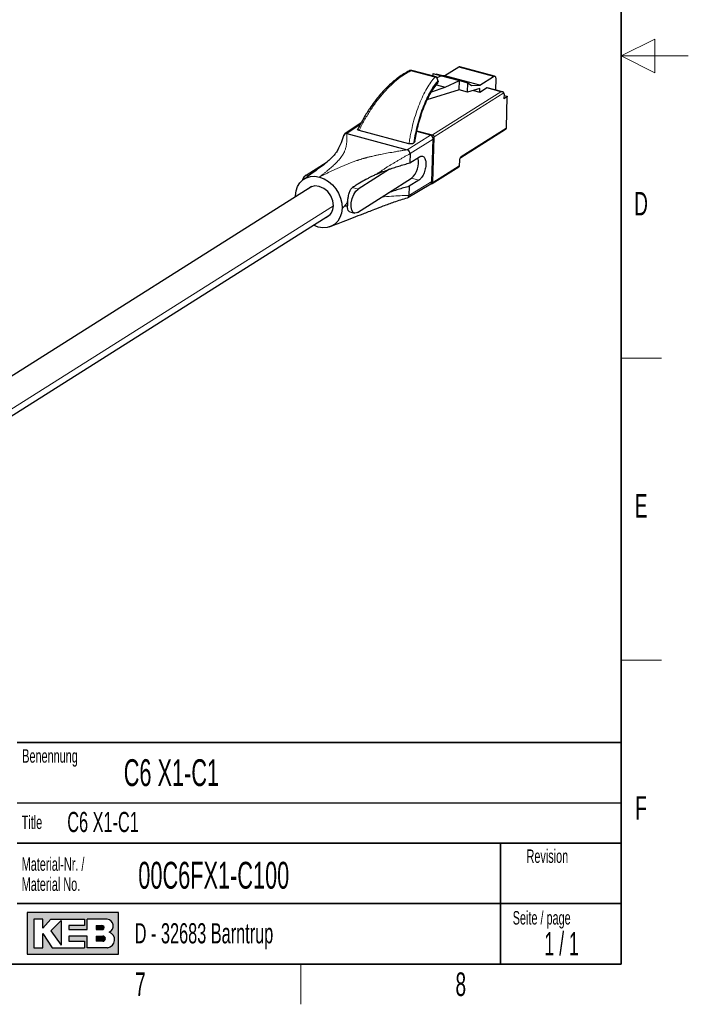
# Model space of a CAD drawing. Header units: millimetres. Extents: x 5 to 418, y 2 to 292.
# Tile 9 of 11: x 318 to 418, y 6 to 153. Entities that reach past the tile are written whole.
import ezdxf

# ---------------------------------------------------------------- set-up
doc = ezdxf.new("R2010")
doc.units = ezdxf.units.MM
doc.layers.add('SLD-0', color=7, linetype='Continuous')
doc.styles.add('SLDTEXTSTYLE0', font='TXT', dxfattribs={"width": 0.605})
doc.styles.add('SLDTEXTSTYLE1', font='TXT', dxfattribs={"width": 0.563})

msp = doc.modelspace()

# ---------------------------------------------------------------- hatches: boundary and pattern name
at = {"linetype": 'Continuous'}
h = msp.add_hatch(color=7, dxfattribs=at)
h.paths.add_polyline_path([(319.519086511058, 13.45626988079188), (333.083981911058, 13.45626988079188), (333.083981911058, 19.65736492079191), (319.519086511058, 19.65736492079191)], flags=0)
edge = h.paths.add_edge_path(flags=0)
edge.add_arc((331.3188604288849, 15.61738520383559), 1.20464082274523, -81.72003226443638, 70.1709600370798, ccw=False)
edge.add_line((331.4923410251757, 14.42530131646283), (331.480008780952, 14.42519098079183))
edge.add_line((331.480008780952, 14.42519098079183), (328.4331606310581, 14.42519098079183))
edge.add_line((328.4331606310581, 14.42519098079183), (328.4331606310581, 16.16924896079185))
edge.add_line((328.4331606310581, 16.16924896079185), (325.7201815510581, 16.16924896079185))
edge.add_line((325.7201815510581, 16.16924896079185), (325.7201815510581, 15.39411208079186))
edge.add_line((325.7201815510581, 15.39411208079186), (328.0455921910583, 15.39411208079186))
edge.add_line((328.0455921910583, 15.39411208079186), (328.0455921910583, 14.42519098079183))
edge.add_line((328.0455921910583, 14.42519098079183), (323.2009866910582, 14.42519098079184))
edge.add_line((323.2009866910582, 14.42519098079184), (321.8444971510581, 16.55681740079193))
edge.add_line((321.8444971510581, 16.55681740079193), (321.8444971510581, 14.42519098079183))
edge.add_line((321.8444971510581, 14.42519098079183), (320.4880076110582, 14.42519098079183))
edge.add_line((320.4880076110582, 14.42519098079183), (320.4880076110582, 18.68844382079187))
edge.add_line((320.4880076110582, 18.68844382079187), (321.8444971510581, 18.68844382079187))
edge.add_line((321.8444971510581, 18.68844382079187), (321.8444971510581, 17.33195428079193))
edge.add_line((321.8444971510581, 17.33195428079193), (323.0072024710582, 18.68844382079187))
edge.add_line((323.0072024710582, 18.68844382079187), (328.0455921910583, 18.68844382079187))
edge.add_line((328.0455921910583, 18.68844382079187), (328.0455921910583, 17.71952272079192))
edge.add_line((328.0455921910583, 17.71952272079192), (325.7201815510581, 17.71952272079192))
edge.add_line((325.7201815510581, 17.71952272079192), (325.7201815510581, 17.13817006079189))
edge.add_line((325.7201815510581, 17.13817006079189), (328.4331606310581, 17.13817006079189))
edge.add_line((328.4331606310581, 17.13817006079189), (328.4331606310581, 18.68844382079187))
edge.add_line((328.4331606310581, 18.68844382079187), (331.4242487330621, 18.68844382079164))
edge.add_line((331.4242487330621, 18.68844382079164), (331.4256482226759, 18.68844382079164))
edge.add_line((331.4256482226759, 18.68844382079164), (331.4259454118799, 18.68845828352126))
edge.add_arc((331.2860949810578, 17.67430640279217), 1.023749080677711, -64.45894120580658, 82.14849338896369, ccw=False)
msp.add_hatch(color=7, dxfattribs=at).paths.add_polyline_path([(324.5574762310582, 14.81275942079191), (324.557476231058, 18.49465960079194), (323.0072024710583, 16.94438584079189)], flags=0)
h = msp.add_hatch(color=7, dxfattribs=at)
edge = h.paths.add_edge_path(flags=0)
edge.add_line((329.7896501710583, 17.13817006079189), (330.6013652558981, 17.13817006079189))
edge.add_arc((330.6568434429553, 17.42884639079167), 0.2959232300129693, 259.1945394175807, 460.8054605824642)
edge.add_line((330.6013652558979, 17.71952272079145), (329.7896501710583, 17.71952272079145))
edge.add_line((329.7896501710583, 17.71952272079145), (329.7896501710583, 17.13817006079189))
h = msp.add_hatch(color=7, dxfattribs=at)
edge = h.paths.add_edge_path(flags=0)
edge.add_line((329.7896501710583, 15.39411208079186), (330.7588584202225, 15.39411208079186))
edge.add_arc((330.7588584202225, 15.78168052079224), 0.3875684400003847, 270.0000000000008, 450.0000000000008)
edge.add_line((330.7588584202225, 16.16924896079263), (330.7386620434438, 16.16924896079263))
edge.add_line((330.7386620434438, 16.16924896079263), (329.7896501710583, 16.16924896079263))
edge.add_line((329.7896501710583, 16.16924896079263), (329.7896501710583, 15.39411208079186))

# ---------------------------------------------------------------- linework, layer by layer
at = {"color": 7, "linetype": 'Continuous', "lineweight": 25}
for p, q in [((383.795087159, 145.6017870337), (381.7477035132, 144.3086355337)), ((389.1467512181, 144.2364388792), (383.9425041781, 145.6332290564)), ((376.4396812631, 145.0512233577), (376.4203768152, 145.0430335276)), ((380.4146377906, 144.1300361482), (376.8028743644, 145.0994128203)), ((379.9594293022, 144.6408918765), (379.9480381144, 144.2552688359)), ((379.9594293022, 144.6408918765), (381.2171223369, 144.3033342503)), ((381.4169797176, 144.2935659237), (380.4382989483, 144.5562382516)), ((380.5248562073, 144.532106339), (380.4771100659, 144.5019493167)), ((381.2171223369, 144.3033342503), (380.5485606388, 143.9972702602)), ((381.2171223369, 144.3033342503), (383.9059833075, 143.5816593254)), ((381.7477035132, 144.3086355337), (381.2772412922, 144.2871986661)), ((386.9519505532, 142.9118453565), (381.7477035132, 144.3086355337)), ((386.9519505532, 142.9118453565), (388.9993341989, 144.2049968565)), ((389.3123696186, 143.8317170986), (389.2638006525, 142.1875240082)), ((379.7370024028, 141.8922702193), (381.7981866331, 142.6167212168)), ((380.4896209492, 142.9679327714), (381.7981866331, 142.6167212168)), ((381.7981866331, 142.6167212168), (383.9059833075, 143.5816593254)), ((383.8646659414, 142.1829528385), (383.9059833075, 143.5816593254)), ((383.9059833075, 143.5816593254), (385.1636763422, 143.2441016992)), ((385.122358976, 141.8453952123), (385.1636763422, 143.2441016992)), ((386.936481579, 142.388178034), (385.122358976, 141.8453952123)), ((385.1636763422, 143.2441016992), (385.7003541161, 142.8548156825)), ((385.7003541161, 142.8548156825), (386.9519505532, 142.9118453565)), ((386.9210126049, 141.8645107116), (387.9154480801, 142.4926078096)), ((386.9210126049, 141.8645107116), (386.936481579, 142.388178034)), ((390.3364264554, 141.8996373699), (388.0333816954, 142.5177614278)), ((383.8646659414, 142.1829528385), (379.0205768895, 140.7336084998)), ((385.122358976, 141.8453952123), (383.8646659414, 142.1829528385)), ((386.0065559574, 142.1099456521), (386.9210126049, 141.8645107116)), ((390.5511563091, 141.5537885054), (390.5305310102, 140.8555654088)), ((390.9890774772, 141.1451887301), (390.5305310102, 140.8555654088)), ((390.5461100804, 141.3829597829), (390.904323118, 141.2868174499)), ((390.8886211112, 136.5410678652), (391.0261231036, 141.1958885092)), ((369.2550656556, 137.2679893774), (366.8233772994, 135.6631016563)), ((367.1126582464, 135.704211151), (376.1369154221, 133.2821461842)), ((376.3738046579, 134.1708067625), (368.9569286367, 136.16141931)), ((379.56712838, 135.4561253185), (377.5520401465, 135.9969634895)), ((384.1008739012, 132.1212840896), (390.7703711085, 136.3338166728)), ((379.7929996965, 128.5381775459), (379.980436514, 134.8834293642)), ((376.5502264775, 132.7094463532), (376.5096175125, 131.3343612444)), ((376.5096175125, 131.3343612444), (377.950456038, 132.2260961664)), ((361.0739105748, 129.5039546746), (364.1840186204, 131.4683353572)), ((379.8372560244, 128.2406601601), (383.8009448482, 130.7441724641)), ((383.9191948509, 130.9514236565), (383.9411951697, 131.6961949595)), ((373.458320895, 130.3783771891), (368.7935435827, 127.432049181)), ((361.9107671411, 127.8025880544), (302.1811206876, 90.0766434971)), ((373.3551944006, 126.8872617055), (376.7478625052, 129.0301106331)), ((376.1971279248, 126.1545434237), (379.6349554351, 128.2310287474)), ((376.4064910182, 127.8432457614), (376.3658712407, 126.4681545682)), ((377.8473591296, 128.7349989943), (376.4064910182, 127.8432457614)), ((379.6112101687, 128.2166863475), (379.6357748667, 128.2100933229)), ((359.487008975, 126.2717139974), (359.4769849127, 126.4310401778)), ((368.6904171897, 123.9409337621), (373.3551944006, 126.8872617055)), ((304.8701338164, 85.8612300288), (364.5808311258, 123.5752060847)), ((367.5481674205, 124.0344833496), (368.2481661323, 123.846607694)), ((362.8364787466, 121.7759904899), (362.1456173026, 122.0370965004))]:
    msp.add_line(p, q, dxfattribs=at)
at = {"color": 7, "linetype": 'Continuous', "lineweight": 18}
for p, q in [((388.9993341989, 144.2049968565), (383.795087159, 145.6017870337)), ((376.6621400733, 145.0549453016), (380.2447448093, 144.0933948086)), ((390.0838843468, 141.9106119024), (387.9154480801, 142.4926078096)), ((379.9092447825, 135.4841903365), (390.0838843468, 141.9106119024)), ((390.5226381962, 141.7641747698), (380.1192133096, 135.1932497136)), ((390.8515754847, 136.4903680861), (390.9890774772, 141.1451887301)), ((367.1126582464, 135.704211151), (369.1324161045, 137.0372292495)), ((384.1820782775, 132.2778355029), (390.8515754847, 136.4903680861)), ((379.56712838, 135.4561253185), (376.1369154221, 133.2821461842)), ((377.5744400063, 136.1108386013), (379.9092447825, 135.4841903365)), ((380.1192133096, 135.1932497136), (379.9184604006, 128.3972115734)), ((376.5502264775, 132.7094463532), (379.980436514, 134.8834293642)), ((379.9184604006, 128.3972115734), (383.8821492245, 130.9007238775)), ((383.8821492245, 130.9007238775), (383.9041495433, 131.6454951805)), ((361.0739105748, 129.5039546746), (361.4344179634, 129.4071965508)), ((367.9690582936, 127.6533361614), (368.7935435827, 127.432049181)), ((379.7929996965, 128.5381775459), (376.3658712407, 126.4681545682)), ((377.8473591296, 128.7349989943), (376.7478625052, 129.0301106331)), ((365.11564611, 124.9490426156), (304.7530708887, 86.8233328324))]:
    msp.add_line(p, q, dxfattribs=at)
at = {"color": 7, "linetype": 'Continuous', "lineweight": 25, "flags": 128}
for points in [[(388.9993341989, 144.2049968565), (389.0634272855, 144.2345072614), (389.1243967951, 144.2405233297), (389.1798997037, 144.2228138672), (389.2278030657, 144.1820594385), (389.2662659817, 144.1198262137), (389.2938103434, 144.0385057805), (389.3093776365, 143.9412232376), (389.3123696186, 143.8317170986)], [(390.904323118, 141.2868174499), (390.9440891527, 141.2738602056), (390.9772508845, 141.2581947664), (391.0025339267, 141.2404231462), (391.0189666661, 141.2212282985), (391.0259176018, 141.2013478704), (391.0231196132, 141.1815458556), (391.0106802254, 141.1625832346), (390.9890774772, 141.1451887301)], [(361.0739105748, 129.5039546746), (360.731972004, 129.184676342), (360.5031618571, 128.8415515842)], [(365.1149203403, 124.9178502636), (365.0300347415, 125.6655445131), (364.7411966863, 126.3970190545), (364.2766796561, 127.040672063), (363.6819538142, 127.5334982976), (363.0152350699, 127.8272564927), (362.341786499, 127.8931915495), (361.7275299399, 127.7248492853), (361.3121370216, 127.4244862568)], [(368.6904171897, 123.9409337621), (368.3546979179, 123.8321954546), (368.0656906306, 123.9471126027), (367.8582538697, 124.2718245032), (367.7574075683, 124.7671661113), (367.7753152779, 125.3733919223), (367.9098170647, 126.0173821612), (368.1446900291, 126.621462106), (368.4516050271, 127.1127708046), (368.7935435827, 127.432049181)]]:
    msp.add_lwpolyline(points, dxfattribs=at)
at = {"color": 7, "linetype": 'Continuous', "lineweight": 18, "flags": 128}
msp.add_lwpolyline([(379.6357748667, 128.2100933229), (379.6225154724, 128.2155433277), (379.6161575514, 128.2196746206)], dxfattribs=at)
at = {"color": 7, "linetype": 'Continuous', "lineweight": 25}
for centre, radius, start, end in [((383.9029304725, 145.457465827), 0.1801632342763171, 77.3112458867, 126.7687434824), ((388.0017227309, 142.3771508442), 0.1441305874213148, 77.3112458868, 126.7687434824), ((389.9885759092, 141.5846560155), 0.5634265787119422, 356.8594595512, 18.5794650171), ((390.6347318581, 136.5485676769), 0.2539999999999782, 302.2769864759, 358.307992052), ((374.7077223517, 131.3593748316), 3.09639202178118, 311.2142497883, 13.5060145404), ((383.6653055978, 130.9589234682), 0.2540000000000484, 302.2769864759, 358.307992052), ((379.7016167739, 128.4554111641), 0.2540000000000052, 254.9762088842, 302.2769864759), ((363.3418649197, 124.85181161), 1.774284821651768, 291.1553639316, 2.1330342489)]:
    msp.add_arc(centre, radius, start, end, dxfattribs=at)
at = {"color": 7, "linetype": 'Continuous', "lineweight": 18}
for centre, radius, start, end in [((390.6654182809, 136.4875928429), 0.1861778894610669, 304.313686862, 0.8541057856), ((390.8235778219, 136.5497098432), 0.0656148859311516, 295.2581135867, 352.4317218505), ((380.1269737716, 135.2185225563), 0.3434898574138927, 129.3364562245, 164.6150188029), ((379.8183527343, 135.1973583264), 0.300888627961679, 359.2176058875, 72.417501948), ((379.9313323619, 135.5724111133), 0.4231579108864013, 267.1583613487, 296.3592007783), ((384.7410558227, 131.6549031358), 0.8369591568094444, 131.9026647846, 180.6440547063), ((383.9979981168, 132.2739741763), 0.1841206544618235, 304.0485564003, 1.2016790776), ((383.6959920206, 130.8979486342), 0.1861778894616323, 304.3136868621, 0.8541057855), ((383.8541515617, 130.9600656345), 0.0656148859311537, 295.2581135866, 352.4317218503), ((383.876181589, 131.7048041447), 0.0655725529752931, 295.2468631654, 352.5294871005), ((379.742879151, 128.7342613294), 0.3800411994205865, 270.041641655, 297.5166159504), ((379.7344159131, 128.3933404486), 0.1840851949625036, 303.9628317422, 1.2049609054)]:
    msp.add_arc(centre, radius, start, end, dxfattribs=at)
at = {"color": 7, "linetype": 'Continuous', "lineweight": 25}
for start_param, end_param in [(2.023369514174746, 2.197172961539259), (1.849563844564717, 2.023369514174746)]:
    msp.add_ellipse((368.066715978, 125.867728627), major_axis=(0.4176675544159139, 1.860053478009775), ratio=0.3984128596, start_param=start_param, end_param=end_param, dxfattribs=at)
for points, knots in [([(376.4204390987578, 145.0430115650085), (375.8803109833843, 144.736442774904), (374.8939727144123, 144.1766116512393), (373.5833124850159, 143.069580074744), (372.5787883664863, 142.0544016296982), (371.8298737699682, 141.1838551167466), (371.1704200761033, 140.3420508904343), (370.4510476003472, 139.3267224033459), (369.570492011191, 137.9303906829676), (369.0016886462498, 136.8159054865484), (368.6854196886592, 136.1962237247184)], [0, 0, 0, 0, 0.1847704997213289, 0.3374129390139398, 0.4581422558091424, 0.5485283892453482, 0.6192879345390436, 0.7152831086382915, 0.841690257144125, 1, 1, 1, 1]), ([(376.7974517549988, 145.0956357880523), (376.78206454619, 145.0998208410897), (376.7312822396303, 145.1136327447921), (376.6386525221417, 145.1117762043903), (376.5421152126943, 145.0974457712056), (376.4888985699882, 145.072807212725), (376.4707360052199, 145.0643982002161)], [0, 0, 0, 0, 0.1471225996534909, 0.4855477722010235, 0.8244201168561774, 1, 1, 1, 1]), ([(380.6007907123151, 143.1144351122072), (380.6082192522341, 143.1287525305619), (380.6235423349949, 143.1582855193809), (380.6487309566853, 143.2628759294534), (380.6666854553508, 143.4040934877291), (380.6698128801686, 143.57345210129), (380.6510069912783, 143.7526567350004), (380.6026785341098, 143.9194931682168), (380.5246897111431, 144.058229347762), (380.4506749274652, 144.1040947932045), (380.4131923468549, 144.1273219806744)], [0, 0, 0, 0, 0.1030009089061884, 0.2124632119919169, 0.3283616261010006, 0.4512812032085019, 0.5806436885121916, 0.7160994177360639, 0.8562270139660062, 1, 1, 1, 1]), ([(377.2583602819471, 134.5039707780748), (377.3822364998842, 135.1915830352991), (377.6678667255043, 136.7770596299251), (378.2401045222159, 138.6503812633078), (378.834899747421, 140.184180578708), (379.3673559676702, 141.3000979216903), (379.9621606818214, 142.3236159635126), (380.3841343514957, 142.8462106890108), (380.600705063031, 143.1144234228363)], [0, 0, 0, 0, 0.183610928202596, 0.4233648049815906, 0.5555012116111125, 0.6948803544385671, 0.8434026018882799, 1, 1, 1, 1]), ([(380.5961745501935, 143.1135035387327), (380.6092545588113, 143.125845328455), (380.6428478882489, 143.157542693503), (380.6937191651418, 143.2443930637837), (380.7037611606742, 143.3292223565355), (380.7102881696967, 143.384358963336)], [0, 0, 0, 0, 0.182465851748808, 0.4686262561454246, 0.9999999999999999, 0.9999999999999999, 0.9999999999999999, 0.9999999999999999]), ([(380.7100804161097, 143.5634546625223), (380.7206997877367, 143.5743488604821), (380.7300862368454, 143.5746736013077), (380.7434220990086, 143.5561415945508), (380.7472362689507, 143.5371388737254), (380.747003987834, 143.4908511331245), (380.7429937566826, 143.4633729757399), (380.7299175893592, 143.4165185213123), (380.7210460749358, 143.3970503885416), (380.710288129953, 143.3843589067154)], [0, 0, 0, 0, 0.25, 0.25, 0.5, 0.5, 0.75, 0.75, 1, 1, 1, 1]), ([(366.6951036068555, 135.490482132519), (366.5585327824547, 135.0962158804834), (366.3125837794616, 134.386185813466), (365.9471246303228, 133.557244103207), (365.6174916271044, 132.9884916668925), (365.3543632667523, 132.6256454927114), (365.1494893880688, 132.383529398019), (364.9576373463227, 132.1770213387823), (364.7340172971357, 131.9537668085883), (364.3820286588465, 131.6271926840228), (363.8213184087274, 131.1552282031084), (362.9829174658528, 130.5131720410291), (361.8416350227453, 129.7024367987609), (360.9817584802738, 129.0826587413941), (360.5101820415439, 128.742757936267)], [0, 0, 0, 0, 0.1336353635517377, 0.2406625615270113, 0.3216586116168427, 0.3772830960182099, 0.4183355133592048, 0.4550209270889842, 0.4877592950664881, 0.5360101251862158, 0.6108531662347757, 0.7128311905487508, 0.8425098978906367, 1, 1, 1, 1]), ([(368.9569286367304, 136.1614193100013), (368.9421675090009, 136.1656796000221), (368.9128637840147, 136.1741371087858), (368.8739575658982, 136.1893695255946), (368.8395630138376, 136.2062775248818), (368.8011428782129, 136.2306493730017), (368.7651052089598, 136.2646028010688), (368.7567905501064, 136.2932689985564), (368.7525442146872, 136.3079089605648)], [0, 0, 0, 0, 0.1257529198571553, 0.2496441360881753, 0.3736315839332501, 0.4996687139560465, 0.744478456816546, 1, 1, 1, 1]), ([(379.9804365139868, 134.88342936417), (379.9802405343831, 134.9054613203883), (379.9798485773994, 134.9495249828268), (379.9682452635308, 135.017225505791), (379.9488239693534, 135.0843659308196), (379.9211915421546, 135.1497938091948), (379.8861250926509, 135.212121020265), (379.8442828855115, 135.2700992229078), (379.7965313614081, 135.3225278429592), (379.7438390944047, 135.3684010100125), (379.6872702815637, 135.4065554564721), (379.6279986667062, 135.4370620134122), (379.587418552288, 135.4497708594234), (379.5671283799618, 135.4561253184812)], [0, 0, 0, 0, 0.0909108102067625, 0.1818205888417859, 0.2727295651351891, 0.3636379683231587, 0.4545460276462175, 0.5454539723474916, 0.636362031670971, 0.7272704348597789, 0.81817941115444, 0.9090891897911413, 1, 1, 1, 1]), ([(377.0694579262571, 134.2674887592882), (377.0585062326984, 134.2591516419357), (377.036751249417, 134.2425903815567), (376.9961769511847, 134.2199160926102), (376.9427818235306, 134.1957143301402), (376.871849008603, 134.1721209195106), (376.7803612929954, 134.1525022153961), (376.6796303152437, 134.1411234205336), (376.5741972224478, 134.1401565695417), (376.4682119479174, 134.1488181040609), (376.4054936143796, 134.1634260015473), (376.3738046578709, 134.1708067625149)], [0, 0, 0, 0, 0.0844026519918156, 0.1676615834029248, 0.2507052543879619, 0.3758477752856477, 0.5000081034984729, 0.624575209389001, 0.7496914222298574, 0.8735295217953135, 0.9999999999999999, 0.9999999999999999, 0.9999999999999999, 0.9999999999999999]), ([(377.238610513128, 134.5084867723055), (377.2427646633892, 134.4856924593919), (377.252596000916, 134.4317467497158), (377.2031419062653, 134.382460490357), (377.174584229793, 134.3539997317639)], [0, 0, 0, 0, 0.4225417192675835, 1, 1, 1, 1]), ([(377.9504560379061, 132.2260961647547), (377.9758526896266, 132.2409006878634), (378.0264167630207, 132.270376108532), (378.1012753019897, 132.3017286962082), (378.1747471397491, 132.32321828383), (378.2468072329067, 132.3339604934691), (378.3566933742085, 132.3343855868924), (378.497847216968, 132.2939584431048), (378.6506815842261, 132.1663447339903), (378.7735065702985, 131.9701678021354), (378.856350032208, 131.7168549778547), (378.9018618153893, 131.4246813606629), (378.9096346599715, 131.1067399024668), (378.8824858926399, 130.7665772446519), (378.817937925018, 130.406822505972), (378.7166921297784, 130.0389548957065), (378.5778252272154, 129.6811686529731), (378.4113935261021, 129.3553974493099), (378.2473356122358, 129.1128356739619), (378.0998815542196, 128.9406196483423), (377.9742776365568, 128.8210905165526), (377.8898465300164, 128.7638191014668), (377.8473591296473, 128.7349989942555)], [0, 0, 0, 0, 0.0241855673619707, 0.0481528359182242, 0.0720395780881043, 0.095984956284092, 0.1201271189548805, 0.1849469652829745, 0.2500821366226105, 0.3148084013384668, 0.3800503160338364, 0.4398836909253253, 0.5000216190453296, 0.5598081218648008, 0.6199914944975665, 0.6848719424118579, 0.7499593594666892, 0.8147284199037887, 0.8799147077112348, 0.919860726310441, 0.9596723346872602, 0.9999999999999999, 0.9999999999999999, 0.9999999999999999, 0.9999999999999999]), ([(383.9411951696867, 131.6961949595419), (383.9435487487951, 131.7283117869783), (383.9483843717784, 131.7942984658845), (383.9764286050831, 131.9061678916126), (384.0159548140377, 132.0047888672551), (384.05741856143, 132.0749691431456), (384.0889008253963, 132.112423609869), (384.1004132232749, 132.1210001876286), (384.1008031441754, 132.1212396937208), (384.1008568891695, 132.1212727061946)], [0, 0, 0, 0, 0.1774632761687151, 0.3646129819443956, 0.5587074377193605, 0.7196360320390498, 0.8572878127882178, 0.9803291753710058, 1, 1, 1, 1]), ([(373.4583208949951, 130.3783771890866), (373.5392768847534, 130.4062974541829), (373.7487468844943, 130.4776803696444), (374.0908361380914, 130.5910097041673), (374.485633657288, 130.7179792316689), (374.8849762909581, 130.8432700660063), (375.2879550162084, 130.9672179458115), (375.6936608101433, 131.0901586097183), (376.1011846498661, 131.2124277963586), (376.3734732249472, 131.2937167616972), (376.5096175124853, 131.3343612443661)], [0, 0, 0, 0, 0.0832769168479, 0.2142373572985, 0.3451977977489, 0.4761582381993, 0.6071186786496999, 0.7380791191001, 0.8690395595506, 1, 1, 1, 1]), ([(371.5720019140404, 129.6441048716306), (371.48559449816, 129.6050342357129), (371.3134834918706, 129.5272112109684), (371.0616626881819, 129.4090604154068), (370.7520751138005, 129.2597023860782), (370.3856316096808, 129.0751243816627), (369.7772089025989, 128.7525406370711), (369.1572638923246, 128.3955873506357), (368.5006426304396, 127.9928471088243), (368.1543765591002, 127.7716947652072), (367.9690582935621, 127.653336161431)], [0, 0, 0, 0, 0.0636883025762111, 0.1268578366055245, 0.1895205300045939, 0.3004871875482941, 0.4144210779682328, 0.6823485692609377, 0.8299960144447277, 1, 1, 1, 1]), ([(367.2393237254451, 125.5158765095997), (367.2439104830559, 125.5579085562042), (367.2530728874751, 125.6418708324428), (367.2680293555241, 125.7701284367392), (367.2841358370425, 125.8993899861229), (367.3017274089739, 126.0297509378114), (367.3308424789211, 126.2279395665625), (367.3761332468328, 126.4902604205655), (367.4500954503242, 126.8016934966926), (367.5433282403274, 127.0846732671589), (367.6488502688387, 127.3022289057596), (367.755974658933, 127.4598303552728), (367.8575499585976, 127.5730095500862), (367.9319978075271, 127.6266440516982), (367.969016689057, 127.6533135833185)], [0, 0, 0, 0, 0.0485209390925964, 0.0969243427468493, 0.145450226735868, 0.1943299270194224, 0.2437838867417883, 0.369822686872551, 0.4957856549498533, 0.6247742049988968, 0.7499328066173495, 0.8350916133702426, 0.9179999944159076, 1, 1, 1, 1]), ([(376.4064910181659, 127.8432457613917), (376.2703467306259, 127.8026012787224), (375.9980581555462, 127.7213123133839), (375.5905343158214, 127.5990431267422), (375.1848285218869, 127.4761024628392), (374.7818497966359, 127.352154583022), (374.3825071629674, 127.2268637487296), (373.9877096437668, 127.0998942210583), (373.6456203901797, 126.9865648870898), (373.4361503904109, 126.9151819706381), (373.3551944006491, 126.8872617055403)], [0, 0, 0, 0, 0.1309604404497, 0.2619208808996, 0.3928813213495, 0.5238417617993, 0.6548022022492, 0.785762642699, 0.9167230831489, 1, 1, 1, 1]), ([(379.6246707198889, 128.2329439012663), (379.636153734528, 128.2374457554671), (379.695823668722, 128.2608390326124), (379.7667853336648, 128.3665807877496), (379.784261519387, 128.4809782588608), (379.7929996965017, 128.5381775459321)], [0, 0, 0, 0, 0.106464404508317, 0.5532278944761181, 1, 1, 1, 1]), ([(364.5226393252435, 121.7875440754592), (365.2086165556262, 122.0507143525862), (366.4119952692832, 122.5123820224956), (368.0577027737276, 123.1709000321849), (369.3260783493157, 123.6686363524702), (370.3748302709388, 124.0739656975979), (371.3812750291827, 124.4579071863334), (372.6660861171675, 124.9473927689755), (374.278685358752, 125.5652412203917), (375.5078165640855, 125.9399624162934), (376.1778278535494, 126.1442265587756)], [0, 0, 0, 0, 0.189354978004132, 0.3321768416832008, 0.456745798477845, 0.5276586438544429, 0.6060919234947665, 0.7108596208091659, 0.8423867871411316, 1, 1, 1, 1]), ([(376.1733201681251, 126.1522770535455), (376.1932705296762, 126.159650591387), (376.2619255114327, 126.1850250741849), (376.3401007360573, 126.2957946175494), (376.3572810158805, 126.4107008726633), (376.3658712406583, 126.4681545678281)], [0, 0, 0, 0, 0.169992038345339, 0.5849919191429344, 0.9999999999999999, 0.9999999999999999, 0.9999999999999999, 0.9999999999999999]), ([(366.4159719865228, 124.5686446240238), (366.4776839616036, 124.6182015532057), (366.570310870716, 124.6925842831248), (366.6926788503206, 124.7927885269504), (366.7542109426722, 124.8451728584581), (366.78492015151, 124.871316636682)], [0, 0, 0, 0, 0.4999842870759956, 0.7504540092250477, 1, 1, 1, 1]), ([(367.2392636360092, 125.5162559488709), (367.164288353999, 125.4054975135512), (367.0892924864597, 125.2939619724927), (366.9372783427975, 125.0817704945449), (366.8605236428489, 124.9794506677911), (366.7849201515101, 124.8713166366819)], [0, 0, 0, 0, 0.5, 0.5, 1, 1, 1, 1]), ([(367.2213695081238, 124.9115052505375), (367.149702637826, 124.9108767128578), (367.0779007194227, 124.9098834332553), (366.9312449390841, 124.889626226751), (366.8573807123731, 124.8763417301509), (366.78492015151, 124.8713166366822)], [0, 0, 0, 0, 0.5, 0.5, 1, 1, 1, 1]), ([(367.5556473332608, 124.0598331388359), (367.5034074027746, 124.0733344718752), (367.3706649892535, 124.1076415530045), (367.2696148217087, 124.3929430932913), (367.2374810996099, 124.739639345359), (367.2214914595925, 124.9121543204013)], [0, 0, 0, 0, 0.2458641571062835, 0.6247443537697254, 1, 1, 1, 1])]:
    msp.add_open_spline(points, degree=3, knots=knots, dxfattribs=at)
at = {"color": 7, "linetype": 'Continuous', "lineweight": 18}
for points, knots in [([(368.9569689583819, 136.1613779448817), (369.0166071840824, 136.2842030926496), (369.0780808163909, 136.4102898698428), (369.2019540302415, 136.6583102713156), (369.2647610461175, 136.781682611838), (369.4562190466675, 137.1510473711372), (369.5876168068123, 137.3956050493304), (369.9896705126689, 138.1172212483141), (370.2687629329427, 138.5834819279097), (370.8487084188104, 139.4872739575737), (371.1497278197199, 139.9248629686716), (371.7772744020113, 140.772685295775), (372.1032852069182, 141.1823387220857), (373.0970092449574, 142.3411505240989), (373.7818152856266, 143.0218456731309), (374.8483649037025, 143.9039804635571), (375.2102739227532, 144.1747297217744), (375.9347925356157, 144.6579723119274), (376.2974961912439, 144.8705491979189), (376.6621400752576, 145.0549452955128)], [0, 0, 0, 0, 0.03125, 0.03125, 0.0624999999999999, 0.0624999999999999, 0.1250000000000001, 0.1250000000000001, 0.2500000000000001, 0.2500000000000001, 0.3750000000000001, 0.3750000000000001, 0.5, 0.5, 0.75, 0.75, 0.875, 0.875, 1, 1, 1, 1]), ([(380.2447448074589, 144.0933948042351), (380.0383579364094, 143.8665242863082), (379.8339605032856, 143.6114599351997), (379.4288322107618, 143.0424971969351), (379.2280501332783, 142.7285037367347), (378.6428931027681, 141.7171702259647), (378.2760612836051, 140.9511359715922), (377.7659010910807, 139.6625441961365), (377.6023511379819, 139.2092891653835), (377.2967254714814, 138.2750688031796), (377.1549218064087, 137.7947490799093), (376.8926050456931, 136.8057112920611), (376.7719749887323, 136.2969222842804), (376.6084246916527, 135.5112963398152), (376.5567758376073, 135.2453355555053), (376.4841878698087, 134.8440680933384), (376.4607992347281, 134.7101164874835), (376.4158196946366, 134.4409224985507), (376.3941324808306, 134.3041579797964), (376.3738187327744, 134.1707778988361)], [0, 0, 0, 0, 0.1249999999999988, 0.1249999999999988, 0.2499999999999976, 0.2499999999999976, 0.5000000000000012, 0.5000000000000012, 0.6250000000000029, 0.6250000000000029, 0.7500000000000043, 0.7500000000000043, 0.8750000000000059, 0.8750000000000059, 0.9375000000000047, 0.9375000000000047, 0.9687500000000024, 0.9687500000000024, 1, 1, 1, 1]), ([(376.6621399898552, 145.0549452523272), (376.6150696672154, 145.0669143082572), (376.5426450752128, 145.0853304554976), (376.4635578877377, 145.0676848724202), (376.4330203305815, 145.0480340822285), (376.4216583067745, 145.0407226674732)], [0, 0, 0, 0, 0.5382683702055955, 0.8282047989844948, 1, 1, 1, 1]), ([(376.6621400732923, 145.0549453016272), (376.6886181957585, 145.0693495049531), (376.7400922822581, 145.0973516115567), (376.7950412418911, 145.1042909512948), (376.8198408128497, 145.0931769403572), (376.823931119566, 145.0913438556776)], [0, 0, 0, 0, 0.4693781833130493, 0.9124821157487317, 1, 1, 1, 1]), ([(380.2447448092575, 144.0933948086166), (380.27098202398, 144.1096539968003), (380.3215495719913, 144.1409906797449), (380.3837075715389, 144.1443417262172), (380.4145682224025, 144.1248863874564), (380.4261896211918, 144.1175599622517)], [0, 0, 0, 0, 0.4020154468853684, 0.7748130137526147, 1, 1, 1, 1]), ([(380.7100802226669, 143.5634544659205), (380.7101484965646, 143.6163930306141), (380.6903963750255, 143.7342629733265), (380.5838118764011, 143.9126991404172), (380.4181130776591, 144.0442834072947), (380.2995787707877, 144.0839276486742), (380.2447449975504, 144.0933950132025)], [-9.06149037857e-05, -9.06149037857e-05, -9.06149037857e-05, -9.06149037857e-05, 0.2498160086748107, 0.4999236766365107, 0.7500313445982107, 0.9998047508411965, 0.9998047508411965, 0.9998047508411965, 0.9998047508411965]), ([(377.0694578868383, 134.2674888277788), (377.1502352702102, 134.778484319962), (377.2444762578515, 135.2845575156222), (377.4531685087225, 136.2672560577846), (377.5680371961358, 136.7447112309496), (377.8170648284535, 137.6726767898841), (377.9514825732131, 138.1234970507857), (378.2402683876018, 138.9996719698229), (378.3941147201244, 139.4237571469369), (378.8728750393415, 140.628064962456), (379.2163676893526, 141.3439442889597), (379.7629797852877, 142.2889184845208), (379.9502222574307, 142.5820776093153), (380.3276828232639, 143.1132469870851), (380.5180109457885, 143.3514624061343), (380.7100804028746, 143.56345466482)], [0, 0, 0, 0, 0.1249999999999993, 0.1249999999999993, 0.2499999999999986, 0.2499999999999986, 0.3749999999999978, 0.3749999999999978, 0.4999999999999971, 0.4999999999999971, 0.7499999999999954, 0.7499999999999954, 0.8749999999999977, 0.8749999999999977, 1, 1, 1, 1]), ([(380.7102881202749, 143.3843589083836), (380.5243682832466, 143.1776248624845), (380.3401630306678, 142.9456675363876), (379.9748042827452, 142.4289491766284), (379.793508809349, 142.1439232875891), (379.2639614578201, 141.2253699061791), (378.9310258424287, 140.530211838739), (378.4667090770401, 139.3617515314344), (378.3173888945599, 138.9502591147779), (378.0364589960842, 138.0990615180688), (377.9054514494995, 137.6608221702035), (377.6627268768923, 136.7595939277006), (377.55069922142, 136.2962213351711), (377.3467204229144, 135.3427242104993), (377.2544524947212, 134.8508789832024), (377.1745847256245, 134.353999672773)], [0, 0, 0, 0, 0.1250000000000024, 0.1250000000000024, 0.2500000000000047, 0.2500000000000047, 0.5000000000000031, 0.5000000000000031, 0.6250000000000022, 0.6250000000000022, 0.7500000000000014, 0.7500000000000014, 0.8750000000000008, 0.8750000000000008, 1, 1, 1, 1]), ([(363.0564796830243, 129.2236989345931), (363.1604937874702, 129.3063466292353), (363.368660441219, 129.4716562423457), (363.6795836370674, 129.7198802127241), (363.9874329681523, 129.9685766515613), (364.2904638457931, 130.217960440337), (364.5869300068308, 130.4682451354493), (364.8750851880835, 130.7196442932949), (365.1531831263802, 130.9723714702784), (365.419477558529, 131.2266402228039), (365.6722222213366, 131.4826641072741), (365.9096708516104, 131.7406566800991), (366.1300771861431, 132.0008314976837), (366.281290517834, 132.1977594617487), (366.3756822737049, 132.3298601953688), (366.4215585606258, 132.396087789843), (366.4660790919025, 132.4625067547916), (366.5092077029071, 132.5291312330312), (366.5509082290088, 132.595975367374), (366.5911445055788, 132.6630533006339), (366.6298803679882, 132.7303791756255), (366.6670796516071, 132.7979671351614), (366.7027061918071, 132.8658313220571), (366.7367238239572, 132.9339858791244), (366.7686703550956, 133.0015440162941), (366.789467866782, 133.0471404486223), (366.8289753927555, 133.1393083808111), (366.8838471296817, 133.2791089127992), (366.951382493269, 133.4902093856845), (367.0059060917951, 133.7038556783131), (367.0486403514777, 133.9198231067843), (367.0808076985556, 134.1378869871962), (367.1036305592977, 134.3578226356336), (367.1183313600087, 134.5794053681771), (367.1261325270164, 134.802410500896), (367.12825648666, 135.0266133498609), (367.1259256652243, 135.251789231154), (367.120362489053, 135.4777134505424), (367.1153137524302, 135.6286787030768), (367.1126581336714, 135.7042111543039)], [4.3031626e-09, 4.3031626e-09, 4.3031626e-09, 4.3031626e-09, 0.0416673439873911, 0.0833340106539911, 0.1250006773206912, 0.1666673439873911, 0.2083340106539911, 0.2500006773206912, 0.2916673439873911, 0.3333340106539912, 0.3750006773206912, 0.4166673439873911, 0.4583340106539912, 0.5000006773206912, 0.5104173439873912, 0.5208340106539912, 0.5312506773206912, 0.5416673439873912, 0.5520840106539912, 0.5625006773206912, 0.5729173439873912, 0.5833340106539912, 0.5937506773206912, 0.6041673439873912, 0.6145840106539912, 0.6245894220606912, 0.6250006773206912, 0.6562506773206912, 0.6875006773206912, 0.7187506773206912, 0.7500006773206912, 0.7812506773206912, 0.8125006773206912, 0.8437506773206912, 0.8750006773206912, 0.9062506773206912, 0.9375006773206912, 0.9687506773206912, 1.000000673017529, 1.000000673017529, 1.000000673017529, 1.000000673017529]), ([(369.3806605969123, 131.9157161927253), (369.4719161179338, 131.9427563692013), (369.6056249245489, 131.9823759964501), (369.7758311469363, 132.0330592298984), (369.8790861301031, 132.0626306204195), (369.9863841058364, 132.0910245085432), (370.1388846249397, 132.1313933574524), (370.4234032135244, 132.2045231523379), (370.7877435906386, 132.2931381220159), (371.2216858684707, 132.3928546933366), (371.6627802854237, 132.4915695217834), (372.2781135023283, 132.6180999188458), (373.0783269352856, 132.771435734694), (373.7192975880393, 132.8829273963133), (374.0580917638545, 132.9418579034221)], [0, 0, 0, 0, 0.0638495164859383, 0.0935531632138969, 0.1192153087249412, 0.1352656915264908, 0.165835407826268, 0.2219921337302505, 0.3253084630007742, 0.4053588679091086, 0.5029760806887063, 0.6089984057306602, 0.7933305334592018, 0.9999999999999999, 0.9999999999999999, 0.9999999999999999, 0.9999999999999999]), ([(371.5719969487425, 129.6441068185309), (371.5961151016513, 129.6620047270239), (371.6578303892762, 129.7076017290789), (371.7564225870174, 129.7796242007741), (371.83288467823, 129.8347236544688), (371.9866209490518, 129.9447312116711), (372.2224655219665, 130.1099511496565), (372.583958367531, 130.3537956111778), (372.9545771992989, 130.5954897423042), (373.3334094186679, 130.8352485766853), (373.7195424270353, 131.0732871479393), (374.1120636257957, 131.309820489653), (374.510060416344, 131.5450636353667), (374.9126202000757, 131.7792316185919), (375.3188303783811, 132.0125394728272), (375.727778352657, 132.2452022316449), (376.1385479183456, 132.4774328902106), (376.4130014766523, 132.6321093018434), (376.5502264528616, 132.7094464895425)], [8.229815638e-07, 8.229815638e-07, 8.229815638e-07, 8.229815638e-07, 0.006719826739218, 0.017136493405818, 0.027141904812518, 0.027553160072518, 0.058803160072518, 0.090053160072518, 0.121303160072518, 0.152553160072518, 0.183803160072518, 0.215053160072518, 0.246303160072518, 0.277553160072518, 0.308803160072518, 0.340053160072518, 0.371303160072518, 0.4025523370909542, 0.4025523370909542, 0.4025523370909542, 0.4025523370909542]), ([(376.1369154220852, 133.282146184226), (375.9671770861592, 133.2546177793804), (375.6146233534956, 133.1974401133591), (375.1299075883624, 133.1201658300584), (374.6057117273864, 133.0350623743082), (374.2670446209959, 132.9774215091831), (374.0580917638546, 132.9418579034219)], [0, 0, 0, 0, 0.2446233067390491, 0.5080929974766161, 0.6965002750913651, 1, 1, 1, 1]), ([(369.3806605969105, 131.915716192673), (369.379852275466, 131.9154735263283), (369.3334407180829, 131.9015377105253), (369.2418515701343, 131.8737415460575), (369.1068697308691, 131.8319335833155), (368.9730342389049, 131.7896543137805), (368.8402963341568, 131.7469123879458), (368.708607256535, 131.7037164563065), (368.4472292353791, 131.6164338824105), (368.062297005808, 131.4822347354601), (367.5629997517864, 131.2969126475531), (367.07637302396, 131.1057980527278), (366.6011416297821, 130.9094883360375), (366.1360303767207, 130.7085808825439), (365.6797640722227, 130.5036730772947), (365.2310675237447, 130.29536230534), (364.7886655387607, 130.0842459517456), (364.3512829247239, 129.8709214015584), (363.9176444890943, 129.655986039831), (363.4864727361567, 129.4400360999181), (363.1998200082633, 129.2957917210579), (363.0564789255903, 129.2236991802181)], [0.4373153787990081, 0.4373153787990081, 0.4373153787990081, 0.4373153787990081, 0.4375, 0.4479166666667, 0.4583333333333, 0.46875, 0.4791666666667, 0.4895833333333, 0.5, 0.5416666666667, 0.5833333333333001, 0.625, 0.6666666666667, 0.7083333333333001, 0.75, 0.7916666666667, 0.8333333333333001, 0.875, 0.9166666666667, 0.9583333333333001, 1.000000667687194, 1.000000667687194, 1.000000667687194, 1.000000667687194]), ([(376.3658712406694, 126.4681545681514), (375.4877132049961, 126.4487177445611), (374.0592441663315, 126.4171005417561), (372.8029921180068, 126.2840595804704), (372.3190269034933, 126.2328061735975)], [0, 0, 0, 0, 0.6147546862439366, 1, 1, 1, 1])]:
    msp.add_open_spline(points, degree=3, knots=knots, dxfattribs=at)
at = {"color": 7, "linetype": 'Continuous', "lineweight": 25}
for points in [[(390.5226381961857, 141.7641747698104), (390.5192747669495, 141.7731217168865), (390.5102150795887, 141.791191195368), (390.4891359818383, 141.817998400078), (390.4598220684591, 141.8439511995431), (390.4209746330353, 141.8684272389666), (390.3716342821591, 141.890063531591), (390.311673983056, 141.9070503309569), (390.2418092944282, 141.91744214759), (390.1649473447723, 141.9194500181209), (390.1112556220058, 141.9146660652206), (390.083884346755, 141.9106119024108)], [(367.1126582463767, 135.7042111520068), (366.8770728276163, 135.7674409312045), (366.6797531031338, 135.613495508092), (366.672283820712, 135.3606386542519)], [(377.1745842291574, 134.3539997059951), (377.1397141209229, 134.3251856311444), (377.1044686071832, 134.2961820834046), (377.0694579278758, 134.2674888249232)], [(376.550226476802, 132.7094463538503), (376.5576958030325, 132.962303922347), (376.3724630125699, 133.218768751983), (376.136915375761, 133.2821461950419)], [(359.4769788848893, 126.431036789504), (359.5376921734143, 128.4862874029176), (361.1416123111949, 129.737637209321), (363.0564794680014, 129.2236987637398)], [(363.0564796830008, 129.2236989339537), (364.9710311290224, 128.7085587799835), (366.476681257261, 126.6238997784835), (366.4159719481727, 124.5686466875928)], [(371.5720019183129, 129.6441050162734), (372.1552650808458, 129.905671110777), (372.7904774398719, 130.1480499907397), (373.4583208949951, 130.3783771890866)], [(366.4159724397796, 124.5686468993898), (366.3552592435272, 122.5133956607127), (364.751335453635, 121.2620461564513), (362.8364679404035, 121.7759836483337)]]:
    msp.add_open_spline(points, degree=3, dxfattribs=at)
at = {"layer": 'SLD-0', "lineweight": 35}
for p, q in [((408, 12), (408, 282.5)), ((318, 45), (408, 45)), ((408, 45), (408, 12)), ((408, 30), (318, 30)), ((390, 12), (390, 30)), ((318, 21), (390, 21)), ((390, 21), (408, 21)), ((26, 12), (408, 12)), ((408, 12), (318, 12))]:
    msp.add_line(p, q, dxfattribs=at)
at = {"layer": 'SLD-0', "lineweight": 18}
for p, q in [((413, 149.75), (408, 147.25)), ((413, 144.75), (413, 149.75)), ((418, 147.25), (408, 147.25)), ((408, 147.25), (413, 144.75)), ((408, 102.25), (414, 102.25)), ((408, 57.25), (414, 57.25)), ((360.25, 6), (360.25, 12))]:
    msp.add_line(p, q, dxfattribs=at)
at = {"layer": 'SLD-0'}
for p, q in [((318, 36), (408, 36)), ((331.4242487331, 18.6884438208), (331.4256482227, 18.6884438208)), ((331.4256482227, 18.6884438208), (331.4259454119, 18.6884582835)), ((331.480008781, 14.4251909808), (331.4923410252, 14.4253013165))]:
    msp.add_line(p, q, dxfattribs=at)
at = {"layer": 'SLD-0', "linetype": 'Continuous'}
for p, q in [((333.0839819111, 19.6573649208), (319.5190865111, 19.6573649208)), ((319.5190865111, 19.6573649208), (319.5190865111, 13.4562698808)), ((333.0839819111, 13.4562698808), (333.0839819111, 19.6573649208)), ((321.8444971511, 18.6884438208), (320.4880076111, 18.6884438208)), ((320.4880076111, 18.6884438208), (320.4880076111, 14.4251909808)), ((321.8444971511, 17.3319542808), (323.0072024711, 18.6884438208)), ((321.8444971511, 17.3319542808), (321.8444971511, 18.6884438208)), ((323.0072024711, 18.6884438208), (328.0455921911, 18.6884438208)), ((324.5574762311, 18.4946596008), (323.0072024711, 16.9443858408)), ((324.5574762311, 18.4946596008), (324.5574762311, 14.8127594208)), ((325.7201815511, 17.7195227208), (325.7201815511, 17.1381700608)), ((328.0455921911, 17.7195227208), (325.7201815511, 17.7195227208)), ((328.0455921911, 18.6884438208), (328.0455921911, 17.7195227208)), ((331.4242487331, 18.6884438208), (328.4331606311, 18.6884438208)), ((328.4331606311, 17.1381700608), (328.4331606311, 18.6884438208)), ((329.7896501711, 17.7195227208), (330.6013652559, 17.7195227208)), ((329.7896501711, 17.7195227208), (329.7896501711, 17.1381700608)), ((331.4242487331, 18.6884438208), (331.4256482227, 18.6884438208)), ((331.4256482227, 18.6884438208), (331.4259454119, 18.6884582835)), ((321.8444971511, 14.4251909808), (321.8444971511, 16.5568174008)), ((321.8444971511, 16.5568174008), (323.2009866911, 14.4251909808)), ((323.0072024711, 16.9443858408), (324.5574762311, 14.8127594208)), ((325.7201815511, 17.1381700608), (328.4331606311, 17.1381700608)), ((325.7201815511, 16.1692489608), (325.7201815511, 15.3941120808)), ((328.4331606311, 16.1692489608), (325.7201815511, 16.1692489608)), ((328.4331606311, 14.4251909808), (328.4331606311, 16.1692489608)), ((329.7896501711, 17.1381700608), (330.6013652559, 17.1381700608)), ((329.7896501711, 16.1692489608), (330.7588584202, 16.1692489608)), ((329.7896501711, 16.1692489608), (329.7896501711, 15.3941120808)), ((330.7386620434, 16.1692489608), (330.7588584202, 16.1692489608)), ((325.7201815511, 15.3941120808), (328.0455921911, 15.3941120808)), ((328.0455921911, 15.3941120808), (328.0455921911, 14.4251909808)), ((330.7588584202, 15.3941120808), (329.7896501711, 15.3941120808)), ((319.5190865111, 13.4562698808), (333.0839819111, 13.4562698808)), ((320.4880076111, 14.4251909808), (321.8444971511, 14.4251909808)), ((323.2009866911, 14.4251909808), (328.0455921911, 14.4251909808)), ((331.480008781, 14.4251909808), (328.4331606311, 14.4251909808)), ((331.480008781, 14.4251909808), (331.4923410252, 14.4253013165))]:
    msp.add_line(p, q, dxfattribs=at)
for centre, radius, start, end in [((330.656843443, 17.4288463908), 0.2959232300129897, 259.1945394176, 100.8054605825), ((331.2860949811, 17.6743064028), 1.023749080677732, 295.5410587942, 82.148493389), ((330.7588584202, 15.7816805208), 0.3875684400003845, 270, 90), ((331.3188604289, 15.6173852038), 1.204640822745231, 278.2799677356, 70.1709600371)]:
    msp.add_arc(centre, radius, start, end, dxfattribs=at)

# ---------------------------------------------------------------- texts
at = {"layer": 'SLD-0'}
for s, insert, char_height, attachment_point, style in [('D', (410.9596929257, 127.0010772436), 3.5, 2, 'SLDTEXTSTYLE0'), ('E', (410.9815679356, 82.0010772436), 3.5, 2, 'SLDTEXTSTYLE0'), ('Benennung', (318.7636716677, 43.9908879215), 2, 1, 'SLDTEXTSTYLE0'), ('C6 X1-C1', (333.8826865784, 42.5045192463), 4, 1, 'SLDTEXTSTYLE0'), ('F', (410.9536166, 37.0010772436), 3.5, 2, 'SLDTEXTSTYLE0'), ('Title', (318.6797653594, 34.1107265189), 2, 1, 'SLDTEXTSTYLE0'), ('C6 X1-C1', (325.4718701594, 34.6564983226), 3, 1, 'SLDTEXTSTYLE0'), ('Material-Nr. /', (318.6797653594, 27.8878268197), 2, 1, 'SLDTEXTSTYLE0'), ('Revision', (393.8965220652, 29.0591225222), 2, 1, 'SLDTEXTSTYLE0'), ('00C6FX1-C100', (336.0565356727, 27.2215604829), 4, 1, 'SLDTEXTSTYLE0'), ('Material No.', (318.6797653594, 24.8878267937), 2, 1, 'SLDTEXTSTYLE0'), ('Seite / page', (391.8390568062, 19.8830679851), 2, 1, 'SLDTEXTSTYLE0'), ('D - 32683 Barntrup', (335.5202035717, 18.0786992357), 3, 1, 'SLDTEXTSTYLE0'), ('1 / 1', (399.1297679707, 16.7706515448), 3.5, 2, 'SLDTEXTSTYLE1'), ('7', (336.3527123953, 10.7429955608), 3.5, 2, 'SLDTEXTSTYLE0'), ('8', (384.1027123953, 10.7429955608), 3.5, 2, 'SLDTEXTSTYLE0')]:
    msp.add_mtext(s, dxfattribs=dict(at, insert=insert, char_height=char_height, attachment_point=attachment_point, style=style))

doc.saveas('drawing.dxf')
